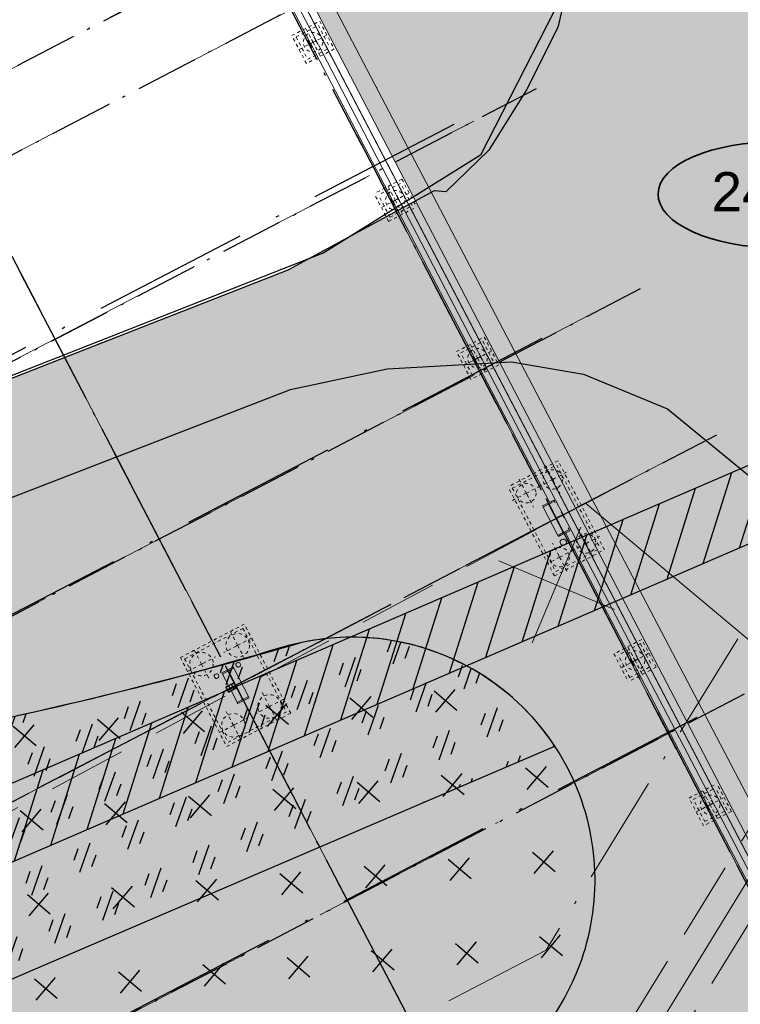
# Model space of a CAD drawing. Header units: metres. Extents: x -535942 to -530626, y -1087729 to -1086275.
# Tile 205 of 247: x -534141 to -534118, y -1086831 to -1086799. Entities that reach past the tile are written whole.
import ezdxf

# ---------------------------------------------------------------- set-up
doc = ezdxf.new("R2010")
doc.units = ezdxf.units.M
for name, pattern in [('( Dashed )', [0.75, 0.5, -0.25]), ('A_CARA_07', [7, 5, -2]), ('A_CARA_15', [7.6, 5, -1.3, 0, -1.3]), ('B_CARA_03', [3, 2, -1]), ('Carkovana', [6.4, 4.4, -2]), ('DASHDOT2', [12.7, 6.35, -3.175, 0, -3.175]), ('Čerchovaná 20mm', [3000, 2000, -500, 0, -500])]:
    doc.linetypes.add(name, pattern=pattern)
for name, color, linetype, lineweight in [('!KANAL TRASA 1', 10, 'KANVPOVO', 80), ('!OCHRANNÉ PÁSMO 2', 211, 'Carkovana', 35), ('AG budovy tence', 240, 'Continuous', 18), ('AG budovy tluste', 240, 'Continuous', 50), ('AG kanal destova', 24, 'G_POTR_626_PN', 35), ('AG_kanal prumyslova', 24, 'G_POTR_628_PN', 35), ('AG_kanal splaskova', 24, 'G_POTR_627_PN', 35), ('CA_NEVHRA', 3, 'A_CARA_07', 9), ('CA_OSY', 5, 'A_CARA_15', 18), ('CA_POHHRA25', 7, 'Continuous', 25), ('CA_REZY', 1, 'Continuous', 50), ('CA_ZAKLADY25', 7, 'Continuous', 18), ('Dešťová kanalizace_nova', 1, '_KANALIZACE_KAMENINA_PL', 40), ('RP_kom_popis', 240, 'Continuous', 35), ('RP_kom_srafy_asfalt', 41, 'Continuous', 18), ('RP_komunikace', 240, 'Continuous', 35)]:
    doc.layers.add(name, color=color, linetype=linetype, lineweight=lineweight)
for name, color, linetype in [('18', 7, 'Continuous'), ('_blok katastr', 7, 'Continuous'), ('_blok zaměření - nové', 7, 'Continuous'), ('_základy', 7, 'Continuous'), ('AG_dekontaminace', 205, 'Continuous'), ('AG_kontaminace', 252, 'Continuous'), ('AG_srafy SS komunikace', 253, 'Continuous'), ('IK59_rušení_křížek', 10, 'DASHDOT2')]:
    doc.layers.add(name, color=color, linetype=linetype)
doc.layers.add('AG_Demolice', color=7, linetype='Continuous', lineweight=25, true_color=0xff8000)
doc.layers.add('AG_dotčená parcela', color=7, linetype='Continuous', lineweight=30, true_color=0x007f00)
doc.layers.add('AG_revizni oblacek', color=111, linetype='Continuous', plot=False)
doc.layers.add('BT_hranice_parcel', color=7, linetype='Continuous', true_color=0x007f00)
doc.layers.add('BT_text_parcel', color=7, linetype='Continuous', true_color=0x007f00)
doc.styles.add('BT_text_mapy_m', font='arial.ttf', dxfattribs={"height": 5})
doc.linetypes.add('_KANALIZACE_KAMENINA_PL', pattern='A,0.04,[128,cadkon.shx,S=0.2,R=0,X=0,Y=0.2],-0.2,3.7', length=3.94)
doc.linetypes.add('G_POTR_626_PN', pattern='A,0.5,-1,2,-6.5,[8,hpfmlin.shx,S=1,R=0,X=0,Y=0],-6.5,2,-1,0.5', length=20)
doc.linetypes.add('G_POTR_627_PN', pattern='A,0.5,-1,2,-6.5,[9,hpfmlin.shx,S=1,R=0,X=0,Y=0],-6.5,2,-1,0.5', length=20)
doc.linetypes.add('G_POTR_628_PN', pattern='A,0.5,-1,2,-6.5,[10,hpfmlin.shx,S=1,R=0,X=0,Y=0],-6.5,2,-1,0.5', length=20)
doc.linetypes.add('KANVPOVO', pattern='A,7,-6.5,[10,gplt.shx,S=1,R=0,X=0,Y=0],-6.5', length=20)

# ---------------------------------------------------------------- blocks, each defined once
blk = doc.blocks.new('_KATASTR')
at = {"layer": 'AG_dotčená parcela', "color": 3, "lineweight": 35, "true_color": 0x00ff00}
blk.add_ellipse((-534116.933, -1086804.881), major_axis=(3.845, -0.04), ratio=0.441498, dxfattribs=at)
at = {"layer": 'BT_hranice_parcel', "lineweight": -3}
for points in [[(-534124.29, -1086793.41), (-534124.09, -1086799.01), (-534126.44, -1086803.61), (-534131.44, -1086806.72), (-534166.27, -1086820.42), (-534181.33, -1086826.86), (-534198.96, -1086836), (-534207.29, -1086819.86), (-534135.23, -1086773.61), (-534124.29, -1086793.41)], [(-534194.93, -1086866.9), (-534210.71, -1086873.4), (-534216.58, -1086863.74), (-534217.49, -1086854.29), (-534216.2, -1086849.03), (-534212.54, -1086847.21), (-534177.25, -1086829.05), (-534165.77, -1086824.13), (-534157.33, -1086820.69), (-534132.5, -1086811.08), (-534129.41, -1086810.42), (-534125.45, -1086810.2), (-534123.15, -1086810.59), (-534120.48, -1086811.7), (-534117.75, -1086813.93), (-534116.29, -1086816.19), (-534115.49, -1086818.3), (-534115.16, -1086821.27), (-534117.63, -1086831.26), (-534122.85, -1086842.51)]]:
    blk.add_lwpolyline(points, dxfattribs=at)
at = {"layer": 'BT_text_parcel', "lineweight": -3, "style": 'BT_text_mapy_m'}
blk.add_text('2412', height=1.25, dxfattribs=at).set_placement((-534119.072, -1086805.397))
blk = doc.blocks.new('Zaměření - zekan')
at = {"layer": 'AG_srafy SS komunikace', "transparency": 33554516}
h = blk.add_hatch(color=256, dxfattribs=at)
h.dxf.hatch_style = 1
h.paths.add_polyline_path([(-534240.26, -1086848.01), (-534242.39, -1086848.54), (-534243.974, -1086849.136), (-534248.67, -1086851.22), (-534254.11, -1086853.75), (-534260.09, -1086856.64), (-534264.42, -1086858.86), (-534270.39, -1086862.11), (-534275.64, -1086864.95), (-534281.45, -1086868.07), (-534281.659, -1086868.183), (-534285.72, -1086869.95), (-534292.582, -1086873.477), (-534300.99, -1086878.21), (-534304.7, -1086880.03), (-534311.17, -1086883.6), (-534311.21, -1086883.69), (-534319, -1086887.9), (-534326.28, -1086891.8), (-534333.68, -1086895.85), (-534341.033, -1086899.872), (-534342.39, -1086900.59), (-534348.52, -1086904), (-534357.39, -1086909.18), (-534363.51, -1086912.76), (-534368.15, -1086915.35), (-534368.58, -1086915.38), (-534371.67, -1086917.17), (-534371.6, -1086917.36), (-534374.61, -1086918.91), (-534375.85, -1086919.55), (-534383.298, -1086923.67), (-534387.62, -1086926.167), (-534390.99, -1086928.47), (-534395.26, -1086932.19), (-534398.39, -1086935.37), (-534401.04, -1086938.71), (-534403.34, -1086942.64), (-534405.25, -1086947.26), (-534406.47, -1086948.88), (-534407.31, -1086949.26), (-534408.77, -1086950.15), (-534411.9, -1086951.42), (-534412.44, -1086951.7), (-534411.572, -1086955.25), (-534406.31, -1086953.97), (-534406.43, -1086955.99), (-534406.92, -1086958.84), (-534407.82, -1086961.82), (-534408.73, -1086963.55), (-534410.13, -1086965.71), (-534411.33, -1086966.62), (-534411.44, -1086966.66), (-534412.09, -1086967.39), (-534412.79, -1086968.05), (-534413.62, -1086968.71), (-534414.49, -1086969.26), (-534416.26, -1086969.93), (-534415.54, -1086973.73), (-534414.56, -1086973.85), (-534413.62, -1086974.05), (-534405.67, -1086972.87), (-534403.64, -1086972.67), (-534402.63, -1086972.81), (-534401.62, -1086973.13), (-534400.5, -1086973.63), (-534397.57, -1086975.25), (-534395.92, -1086976.46), (-534395, -1086977.42), (-534392.36, -1086981.04), (-534391.77, -1086982.25), (-534391.1, -1086982), (-534390.78, -1086982.85), (-534391.39, -1086983.1), (-534390.58, -1086985.29), (-534390.25, -1086986.4), (-534390.1, -1086987.69), (-534390.06, -1086988.65), (-534390.2, -1086989.8), (-534390.5, -1086990.92), (-534391.16, -1086992.45), (-534391.4, -1086992.91), (-534381.94, -1086987.31), (-534382.24, -1086986.32), (-534382.32, -1086985.31), (-534382.16, -1086984.27), (-534381.82, -1086983.34), (-534381.32, -1086982.44), (-534380.71, -1086981.63), (-534379.98, -1086980.93), (-534379.21, -1086980.3), (-534378.39, -1086979.72), (-534377.467, -1086979.211), (-534373.711, -1086977.112), (-534372.583, -1086976.508), (-534371.89, -1086976.12), (-534371.16, -1086975.66), (-534367.03, -1086973.76), (-534365.62, -1086973.12), (-534362.45, -1086971.42), (-534362.565, -1086971.198), (-534357.153, -1086968.396), (-534349.974, -1086964.676), (-534344.031, -1086961.597), (-534335.38, -1086957.063), (-534329.65, -1086954.06), (-534329.53, -1086954.31), (-534329, -1086954.29), (-534328.53, -1086954.37), (-534328.09, -1086954.52), (-534327.64, -1086954.75), (-534327.21, -1086955.13), (-534326.4, -1086956.7), (-534323.4, -1086955.17), (-534324.27, -1086953.55), (-534324.32, -1086953.03), (-534324.26, -1086952.54), (-534324.13, -1086952.05), (-534323.82, -1086951.55), (-534323.49, -1086951.1), (-534311.67, -1086944.94), (-534305.34, -1086941.6), (-534300.39, -1086939.07), (-534294.798, -1086936.104), (-534294.97, -1086935.8), (-534290.77, -1086933.636), (-534286.14, -1086931.26), (-534286.02, -1086931.42), (-534285.95, -1086931.48), (-534281.89, -1086929.385), (-534271.3, -1086923.94), (-534268.39, -1086922.44), (-534266.57, -1086921.49), (-534263.17, -1086919.71), (-534259.895, -1086918.003), (-534258.72, -1086917.39), (-534257.63, -1086916.91), (-534256.65, -1086916.73), (-534255.56, -1086916.71), (-534254.93, -1086916.98), (-534253.92, -1086917.86), (-534252.78, -1086919.28), (-534251.69, -1086920.86), (-534249.08, -1086925.78), (-534247.53, -1086928.67), (-534240.07, -1086924.81), (-534241.74, -1086921.65), (-534244.189, -1086916.906), (-534244.46, -1086916.38), (-534245.17, -1086914.8), (-534245.34, -1086913.82), (-534245.4, -1086912.79), (-534245.16, -1086911.8), (-534244.75, -1086910.85), (-534244.21, -1086909.95), (-534243.65, -1086909.23), (-534242.81, -1086908.49), (-534241.96, -1086907.93), (-534238.92, -1086906.61), (-534233.75, -1086904.35), (-534231.72, -1086903.63), (-534231.12, -1086903.38), (-534222.86, -1086899.98), (-534221.64, -1086899.45), (-534215.26, -1086896.83), (-534209.18, -1086894.35), (-534207.62, -1086893.82), (-534206.23, -1086893.48), (-534204.6, -1086893.25), (-534203.26, -1086893.19), (-534201.71, -1086893.25), (-534200.38, -1086893.427), (-534199.2, -1086893.7), (-534197.72, -1086894.19), (-534196.37, -1086894.9), (-534195.14, -1086895.82), (-534194.07, -1086896.96), (-534193.35, -1086897.92), (-534192.6, -1086899.44), (-534189.28, -1086891.78), (-534190.21, -1086891.25), (-534190.71, -1086890.67), (-534191, -1086890.06), (-534191.12, -1086889.29), (-534191.03, -1086888.49), (-534190.77, -1086887.8), (-534190.37, -1086887.08), (-534189.77, -1086886.62), (-534189.02, -1086886.35), (-534188.25, -1086886.41), (-534187.49, -1086886.8), (-534187, -1086887.35), (-534186.63, -1086888.11), (-534186.43, -1086889.03), (-534186.44, -1086889.87), (-534176.56, -1086889.35), (-534177.65, -1086886.35), (-534179.05, -1086882.57), (-534179.03, -1086882.09), (-534178.78, -1086881.7), (-534177.003, -1086880.974), (-534171.47, -1086878.73), (-534168.599, -1086877.516), (-534164.678, -1086875.911), (-534163.53, -1086875.46), (-534162.56, -1086875.05), (-534161.21, -1086874.87), (-534158.44, -1086876.72), (-534157.24, -1086876.86), (-534152.2, -1086873.32), (-534150.4, -1086872.02), (-534148.76, -1086870.34), (-534147.72, -1086869.64), (-534147.78, -1086868.94), (-534147.38, -1086868.62), (-534145.94, -1086867.86), (-534144.5, -1086867.1), (-534142.98, -1086868.83), (-534139.47, -1086866.78), (-534139.23, -1086867.11), (-534139.46, -1086867.68), (-534138.99, -1086868.33), (-534117.868, -1086863.128), (-534113.56, -1086852.87), (-534114.37, -1086851.52), (-534114.78, -1086850.57), (-534115.01, -1086849.57), (-534115.14, -1086848.49), (-534115.1, -1086846.51), (-534114.61, -1086844.2), (-534114.35, -1086844.04), (-534113.74, -1086841.96), (-534113.25, -1086840.97), (-534112.53, -1086839.04), (-534112.01, -1086837.76), (-534111.58, -1086837.05), (-534111.22, -1086836.67), (-534110.4, -1086836), (-534109.57, -1086835.59), (-534107.574, -1086834.453), (-534105.261, -1086833.135), (-534102.914, -1086831.772), (-534099.15, -1086829.58), (-534093.838, -1086826.49), (-534089.789, -1086824.133), (-534088.77, -1086823.54), (-534084.12, -1086821.01), (-534085.871, -1086817.863), (-534090.54, -1086820.46), (-534093.59, -1086822.14), (-534094.49, -1086822.57), (-534095.48, -1086822.88), (-534096.44, -1086822.95), (-534097.57, -1086822.86), (-534098.46, -1086822.57), (-534101.43, -1086820.53), (-534103.51, -1086818.2), (-534105.97, -1086814.25), (-534107.99, -1086810.23), (-534109.55, -1086807.26), (-534111.07, -1086804.41), (-534111.9, -1086802.88), (-534116.5, -1086794.06), (-534117.17, -1086792.06), (-534117.42, -1086790.69), (-534117.39, -1086789.25), (-534117.19, -1086787.5), (-534116.66, -1086785.76), (-534115.86, -1086784.28), (-534114.92, -1086782.83), (-534113.95, -1086781.82), (-534112.79, -1086780.91), (-534108.66, -1086778.44), (-534110.505, -1086775.354), (-534114.85, -1086777.87), (-534116.37, -1086778.45), (-534117.72, -1086778.78), (-534118.78, -1086778.9), (-534119.79, -1086778.87), (-534120.72, -1086778.71), (-534122.33, -1086778.24), (-534123.61, -1086777.53), (-534124.14, -1086776.51), (-534124.5, -1086775.53), (-534124.78, -1086773.93), (-534124.92, -1086772.42), (-534124.95, -1086770.88), (-534124.84, -1086769.37), (-534124.65, -1086767.87), (-534124.34, -1086766.41), (-534123.95, -1086764.94), (-534123.48, -1086763.55), (-534122.531, -1086761.319), (-534122.48, -1086761.2), (-534121.67, -1086759.91), (-534120.71, -1086758.7), (-534119.94, -1086758), (-534115.095, -1086754.803), (-534112.489, -1086753.118), (-534108.92, -1086750.81), (-534112.62, -1086746.13), (-534115.807, -1086748.182), (-534119.268, -1086750.409), (-534123.55, -1086753.29), (-534125.75, -1086754.94), (-534127.24, -1086756.26), (-534128.21, -1086757.38), (-534129.07, -1086758.68), (-534129.99, -1086760.43), (-534130.79, -1086762.3), (-534131.77, -1086765.256), (-534132.17, -1086766.67), (-534132.754, -1086769.154), (-534133.08, -1086770.92), (-534132.94, -1086773.13), (-534131.84, -1086777.78), (-534132.14, -1086777.97), (-534130.89, -1086781.58), (-534129.44, -1086783.59), (-534126.631, -1086788.645), (-534124.24, -1086793.34), (-534123.65, -1086795.82), (-534123.48, -1086797.42), (-534123.973, -1086799.534), (-534124.97, -1086801.52), (-534126.17, -1086803.45), (-534127.54, -1086804.78), (-534127.92, -1086804.75), (-534132.58, -1086807.28), (-534139.56, -1086810.01), (-534146.11, -1086812.58), (-534152.72, -1086815.14), (-534159.36, -1086817.74), (-534166.12, -1086820.4), (-534174.33, -1086823.85), (-534182.75, -1086826.87), (-534190.84, -1086831.94), (-534200.46, -1086836.84), (-534206.25, -1086839.79), (-534206.69, -1086840.05), (-534208.746, -1086841.112), (-534210.685, -1086842.126), (-534215.801, -1086844.801), (-534222.31, -1086848.04), (-534225.67, -1086849.34), (-534227.09, -1086849.34), (-534228.34, -1086849.44), (-534229.373, -1086849.268), (-534230.35, -1086849.04), (-534234.18, -1086847.95), (-534236.16, -1086847.74), (-534238.29, -1086847.76)])
h.paths.add_polyline_path([(-534391.83, -1086964.99), (-534388.99, -1086967.75), (-534389.32, -1086968.65), (-534389.03, -1086969.71), (-534388.91, -1086968.78), (-534388.57, -1086967.76), (-534388.06, -1086966.84), (-534386.87, -1086965.26), (-534384.26, -1086962.14), (-534380.15, -1086957.28), (-534377.72, -1086954.43), (-534375.258, -1086953.139), (-534377.42, -1086949), (-534378.23, -1086949.37), (-534378.17, -1086949.49), (-534379.06, -1086949.91), (-534380.6, -1086951.93), (-534380.7, -1086951.86), (-534381.58, -1086953.7), (-534381.483, -1086953.784), (-534383.82, -1086956.48), (-534386.678, -1086959.782), (-534387.92, -1086961.27), (-534389.99, -1086963.67), (-534390.75, -1086964.34), (-534391.55, -1086964.89)], flags=16)
at = {"layer": '18', "color": 252, "lineweight": 15}
for p in [(-534129.75, -1086801.45), (-534126.17, -1086803.45)]:
    blk.add_point(p, dxfattribs=at)
at = {"layer": 'AG_revizni oblacek'}
blk.add_lwpolyline([(-534123.48, -1086797.42), (-534123.973, -1086799.534), (-534124.97, -1086801.52), (-534126.17, -1086803.45), (-534127.54, -1086804.78), (-534127.92, -1086804.75), (-534132.58, -1086807.28), (-534139.56, -1086810.01), (-534146.11, -1086812.58), (-534152.72, -1086815.14), (-534159.36, -1086817.74), (-534166.12, -1086820.4), (-534174.33, -1086823.85), (-534182.75, -1086826.87), (-534190.84, -1086831.94)], dxfattribs=at)
blk = doc.blocks.new('půdorys nový')
at = {"color": 251, "lineweight": 15}
for p, q in [((313.329, 58.131), (313.317, 58.131)), ((313.317, 58.131), (313.317, 57.891)), ((313.329, 58.036), (313.329, 58.131)), ((313.547, 58.131), (313.535, 58.131)), ((313.535, 58.131), (313.535, 58.036)), ((313.547, 57.891), (313.547, 58.131)), ((313.317, 57.891), (313.329, 57.891)), ((313.329, 57.891), (313.329, 57.987)), ((313.514, 58.015), (313.35, 58.015)), ((313.35, 58.008), (313.514, 58.008)), ((313.535, 57.987), (313.535, 57.891)), ((313.535, 57.891), (313.547, 57.891)), ((313.329, 52.451), (313.317, 52.451)), ((313.317, 52.451), (313.317, 52.211)), ((313.329, 52.356), (313.329, 52.451)), ((313.547, 52.451), (313.535, 52.451)), ((313.535, 52.451), (313.535, 52.356)), ((313.547, 52.211), (313.547, 52.451)), ((313.317, 52.211), (313.329, 52.211)), ((313.329, 52.211), (313.329, 52.307)), ((313.514, 52.335), (313.35, 52.335)), ((313.35, 52.328), (313.514, 52.328)), ((313.535, 52.307), (313.535, 52.211)), ((313.535, 52.211), (313.547, 52.211)), ((313.329, 46.771), (313.317, 46.771)), ((313.317, 46.771), (313.317, 46.531)), ((313.317, 46.531), (313.329, 46.531)), ((313.329, 46.676), (313.329, 46.771)), ((313.329, 46.531), (313.329, 46.627)), ((313.514, 46.655), (313.35, 46.655)), ((313.35, 46.648), (313.514, 46.648)), ((313.547, 46.771), (313.535, 46.771)), ((313.535, 46.771), (313.535, 46.676)), ((313.535, 46.627), (313.535, 46.531)), ((313.535, 46.531), (313.547, 46.531)), ((313.547, 46.531), (313.547, 46.771)), ((301.967, 41.516), (301.567, 41.516)), ((301.567, 41.516), (301.567, 41.476)), ((301.567, 41.476), (301.757, 41.476)), ((301.567, 41.475), (301.737, 41.475)), ((301.567, 41.066), (301.567, 41.475)), ((301.737, 41.475), (301.757, 41.455)), ((301.757, 41.476), (301.757, 40.456)), ((301.777, 40.456), (301.777, 41.476)), ((301.777, 41.476), (301.967, 41.476)), ((301.777, 41.455), (301.797, 41.475)), ((301.797, 41.475), (301.967, 41.475)), ((301.967, 41.476), (301.967, 41.516)), ((301.967, 41.475), (301.967, 40.457)), ((313.497, 41.516), (313.097, 41.516)), ((313.097, 41.516), (313.097, 41.476)), ((313.097, 41.476), (313.287, 41.476)), ((313.097, 41.475), (313.267, 41.475)), ((313.097, 40.457), (313.097, 41.475)), ((313.267, 41.475), (313.287, 41.455)), ((313.287, 41.476), (313.287, 40.456)), ((313.307, 40.456), (313.307, 41.476)), ((313.307, 41.476), (313.497, 41.476)), ((313.307, 41.455), (313.327, 41.475)), ((313.327, 41.475), (313.497, 41.475)), ((313.497, 41.476), (313.497, 41.516)), ((313.497, 41.475), (313.497, 41.416)), ((301.463, 41.041), (301.463, 40.891)), ((301.473, 40.891), (301.473, 41.041)), ((301.473, 41.041), (301.571, 41.041)), ((301.473, 40.891), (301.571, 40.891)), ((301.641, 41.066), (301.488, 41.066)), ((301.488, 41.056), (301.641, 41.056)), ((301.641, 40.876), (301.488, 40.876)), ((301.488, 40.866), (301.641, 40.866)), ((301.567, 40.457), (301.567, 40.866)), ((301.571, 40.891), (301.571, 41.041)), ((301.732, 41.066), (301.641, 41.066)), ((301.641, 41.066), (301.732, 41.066)), ((301.641, 40.866), (301.732, 40.866)), ((301.732, 40.866), (301.641, 40.866)), ((301.657, 41.041), (301.657, 40.891)), ((301.667, 40.891), (301.667, 41.041)), ((301.667, 41.041), (301.757, 41.041)), ((301.667, 40.891), (301.757, 40.891)), ((313.527, 40.976), (313.307, 40.976)), ((313.307, 40.976), (313.307, 40.956)), ((313.307, 40.956), (313.527, 40.956)), ((313.547, 41.066), (313.527, 41.066)), ((313.527, 41.066), (313.527, 40.866)), ((313.527, 40.956), (313.527, 40.976)), ((313.527, 40.866), (313.547, 40.866)), ((313.547, 40.866), (313.547, 41.066)), ((313.497, 40.516), (313.497, 40.457)), ((301.737, 40.457), (301.567, 40.457)), ((301.757, 40.456), (301.567, 40.456)), ((301.567, 40.456), (301.567, 40.416)), ((301.567, 40.416), (301.967, 40.416)), ((301.757, 40.477), (301.737, 40.457)), ((301.797, 40.457), (301.777, 40.477)), ((301.967, 40.456), (301.777, 40.456)), ((301.967, 40.457), (301.797, 40.457)), ((301.967, 40.416), (301.967, 40.456)), ((313.267, 40.457), (313.097, 40.457)), ((313.287, 40.456), (313.097, 40.456)), ((313.097, 40.456), (313.097, 40.416)), ((313.097, 40.416), (313.497, 40.416)), ((313.287, 40.477), (313.267, 40.457)), ((313.327, 40.457), (313.307, 40.477)), ((313.497, 40.456), (313.307, 40.456)), ((313.497, 40.457), (313.327, 40.457)), ((313.497, 40.416), (313.497, 40.456)), ((313.329, 35.901), (313.317, 35.901)), ((313.317, 35.901), (313.317, 35.661)), ((313.329, 35.806), (313.329, 35.901)), ((313.547, 35.901), (313.535, 35.901)), ((313.535, 35.901), (313.535, 35.806)), ((313.547, 35.661), (313.547, 35.901)), ((313.317, 35.661), (313.329, 35.661)), ((313.329, 35.661), (313.329, 35.757)), ((313.514, 35.785), (313.35, 35.785)), ((313.35, 35.778), (313.514, 35.778)), ((313.535, 35.757), (313.535, 35.661)), ((313.535, 35.661), (313.547, 35.661)), ((313.329, 30.716), (313.317, 30.716)), ((313.317, 30.716), (313.317, 30.476)), ((313.317, 30.476), (313.329, 30.476)), ((313.329, 30.621), (313.329, 30.716)), ((313.329, 30.476), (313.329, 30.572)), ((313.514, 30.6), (313.35, 30.6)), ((313.35, 30.593), (313.514, 30.593)), ((313.547, 30.716), (313.535, 30.716)), ((313.535, 30.716), (313.535, 30.621)), ((313.535, 30.572), (313.535, 30.476)), ((313.535, 30.476), (313.547, 30.476)), ((313.547, 30.476), (313.547, 30.716))]:
    blk.add_line(p, q, dxfattribs=at)
at = {"color": 251, "lineweight": 15, "flags": 128}
for points in [[(301.488, 41.066), (301.483, 41.066), (301.477, 41.064), (301.472, 41.061), (301.468, 41.057), (301.465, 41.052), (301.463, 41.047), (301.463, 41.041)], [(301.463, 40.891), (301.463, 40.886), (301.465, 40.881), (301.468, 40.876), (301.472, 40.872), (301.477, 40.869), (301.483, 40.867), (301.488, 40.866)], [(301.473, 41.041), (301.473, 41.045), (301.475, 41.048), (301.476, 41.051), (301.479, 41.053), (301.482, 41.055), (301.485, 41.056), (301.488, 41.056)], [(301.488, 40.876), (301.485, 40.877), (301.482, 40.878), (301.479, 40.88), (301.476, 40.882), (301.475, 40.885), (301.473, 40.888), (301.473, 40.891)], [(301.667, 41.041), (301.666, 41.047), (301.664, 41.052), (301.661, 41.057), (301.657, 41.061), (301.652, 41.064), (301.647, 41.066), (301.641, 41.066)], [(301.641, 41.056), (301.645, 41.056), (301.648, 41.055), (301.651, 41.053), (301.653, 41.051), (301.655, 41.048), (301.656, 41.045), (301.657, 41.041)], [(301.657, 40.891), (301.656, 40.888), (301.655, 40.885), (301.653, 40.882), (301.651, 40.88), (301.648, 40.878), (301.645, 40.877), (301.641, 40.876)], [(301.641, 40.866), (301.647, 40.867), (301.652, 40.869), (301.657, 40.872), (301.661, 40.876), (301.664, 40.881), (301.666, 40.886), (301.667, 40.891)]]:
    blk.add_lwpolyline(points, dxfattribs=at)
at = {"color": 251, "lineweight": 15}
for centre, start, end in [((313.35, 58.036), 180, 270), ((313.35, 57.987), 90, 180), ((313.514, 58.036), 270, 0), ((313.514, 57.987), 0, 90), ((313.35, 52.356), 180, 270), ((313.35, 52.307), 90, 180), ((313.514, 52.356), 270, 0), ((313.514, 52.307), 0, 90), ((313.35, 46.676), 180, 270), ((313.35, 46.627), 90, 180), ((313.514, 46.676), 270, 0), ((313.514, 46.627), 0, 90), ((313.35, 35.806), 180, 270), ((313.514, 35.806), 270, 0), ((313.35, 35.757), 90, 180), ((313.514, 35.757), 0, 90), ((313.35, 30.621), 180, 270), ((313.35, 30.572), 90, 180), ((313.514, 30.621), 270, 0), ((313.514, 30.572), 0, 90)]:
    blk.add_arc(centre, 0.021, start, end, dxfattribs=at)
for centre, major_axis, start_param, end_param in [((301.585, 41.041), (0, 0.015), 0, 1.570796), ((301.585, 40.891), (0, 0.015), 1.570796, 3.141593), ((301.732, 41.041), (0, 0.025), 4.712389, 6.283185), ((301.732, 40.891), (0, 0.025), 3.141593, 4.712389)]:
    blk.add_ellipse(centre, major_axis=major_axis, ratio=0.980217, start_param=start_param, end_param=end_param, dxfattribs=at)
at = {"layer": 'CA_OSY', "color": 251, "lineweight": 15}
for p, q in [((301.767, 11.234), (301.767, 87.661)), ((313.297, 11.234), (313.297, 87.661)), ((23.167, 61.706), (318.349, 61.706)), ((23.167, 59.266), (318.349, 59.266)), ((23.167, 53.418), (316.818, 53.418)), ((23.167, 46.226), (318.349, 46.226)), ((23.167, 40.966), (318.349, 40.966)), ((23.578, 33.226), (318.349, 33.226))]:
    blk.add_line(p, q, dxfattribs=at)
at = {"layer": 'CA_POHHRA25', "color": 251, "lineweight": 15}
for p, q in [((313.347, 58.018), (313.347, 63.686)), ((313.347, 52.338), (313.347, 58.006)), ((313.347, 46.658), (313.347, 52.326)), ((313.347, 41.516), (313.347, 46.646)), ((313.347, 35.787), (313.347, 40.416)), ((313.347, 30.602), (313.347, 35.775)), ((313.347, 25.417), (313.347, 30.59))]:
    blk.add_line(p, q, dxfattribs=at)
for centre, start, end in [((301.367, 41.506), 90, 180), ((301.367, 41.506), 180, 0), ((301.367, 41.506), 0, 90), ((302.147, 41.506), 90, 180), ((302.147, 41.506), 180, 0), ((302.147, 41.506), 0, 90)]:
    blk.add_arc(centre, 0.075, start, end, dxfattribs=at)
at = {"layer": 'CA_REZY', "color": 251, "lineweight": 15}
for p, q in [((313.747, 25.291), (313.747, 64.306)), ((313.547, 63.542), (313.547, 58.162)), ((313.547, 57.862), (313.547, 52.482)), ((313.547, 52.182), (313.547, 46.802)), ((313.547, 46.502), (313.541, 35.901)), ((313.547, 35.661), (313.547, 30.746)), ((313.547, 30.446), (313.547, 25.576))]:
    blk.add_line(p, q, dxfattribs=at)
for centre, start, end in [((313.147, 40.186), 90, 180), ((313.147, 40.186), 0, 90), ((313.147, 40.185), 179.0497, 0.9503)]:
    blk.add_arc(centre, 0.1, start, end, dxfattribs=at)
blk = doc.blocks.new('A$Ce8130e3a')
at = {"layer": 'AG_kontaminace'}
h = blk.add_hatch(dxfattribs=at)
h.set_pattern_fill('CROSS', color=256, scale=0.3)
h.set_pattern_definition([(27.51345, (906495.9457, 803035.9619), (0.8095213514, 2.5695768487), [0.9525, -2.8575]), (117.51345, (906496.588, 803035.7595), (-2.5695768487, 0.8095213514), [0.9525, -2.8575])])
edge = h.paths.add_edge_path()
edge.add_arc((59.656, 144.68), 119.7, 246.41713, 247.65074, ccw=False)
edge.add_arc((8.758, 28.666), 6.991, 64.5129, 131.5959)
edge.add_arc((8.759, 28.672), 6.987, 131.631, 178.0975)
edge.add_arc((8.75, 28.673), 6.978, 178.1036, 219.8501)
edge.add_arc((35.305, 55.368), 44.607, 224.3219, 228.306)
edge.add_arc((-30.427, -15.681), 52.2, 33.4818, 46.3033, ccw=False)
edge.add_arc((-30.41, -15.671), 52.18, 21.102, 33.483, ccw=False)
edge.add_arc((-29.881, -15.489), 51.621, 18.8377, 21.1247, ccw=False)
edge.add_arc((25.957, 3.155), 7.256, 195.8026, 231.7812)
edge.add_arc((25.849, 3.059), 7.114, 231.9911, 280.9763)
edge.add_arc((25.845, 3.068), 7.124, 280.9943, 330.1124)
edge.add_arc((51.366, -12.206), 22.621, 129.0163, 148.7819, ccw=False)
edge.add_arc((51.439, -12.279), 22.724, 110.4445, 129.0411, ccw=False)
edge.add_arc((52.25, -14.984), 25.543, 97.9057, 110.0314, ccw=False)
edge.add_arc((46.999, 17.862), 7.744, 282.9702, 317.181)
edge.add_arc((46.997, 17.864), 7.747, 317.1765, 362.4776)
edge.add_arc((46.999, 17.865), 7.745, 2.4762, 73.7756)
edge.add_arc((46.813, 17.113), 8.518, 73.9848, 84.6638)
edge.add_arc((59.19, 142.013), 116.993, 258.94795, 264.31736, ccw=False)
edge.add_arc((59.829, 145.407), 120.446, 254.17364, 258.95877, ccw=False)
edge.add_arc((59.656, 144.68), 119.7, 249.48925, 254.15871, ccw=False)
edge.add_arc((59.656, 144.68), 119.7, 247.65074, 249.48925, ccw=False)
blk.add_lwpolyline([(14.14, 33.971, -0.005383), (11.767, 34.977, 0.301361), (4.117, 33.894, 0.205573), (1.776, 28.904, 0.184195), (3.393, 24.201, 0.017386), (5.635, 22.06, -0.056003), (13.111, 13.116, -0.054075), (18.271, 3.115, -0.009979), (18.975, 1.179, 0.158289), (21.468, -2.546, 0.217053), (27.203, -3.924, 0.217661), (32.021, -0.481, -0.086458), (37.125, 5.37, -0.081322), (43.501, 9.013, -0.052958), (48.737, 10.316, 0.150392), (52.679, 12.598, 0.200278), (54.737, 18.199, 0.321543), (49.163, 25.301, 0.04663), (47.605, 25.595, -0.023433), (36.762, 27.19, -0.020882), (26.981, 29.526, -0.020377), (17.715, 32.568, -0.008022)], format="xyb", close=True, dxfattribs=at)
at = {"layer": 'AG_revizni oblacek', "linetype": 'A_CARA_15'}
for p, q in [((48.407, -2.265), (44.564, 39.77)), ((59.893, -1.215), (56.146, 39.77)), ((-7.169, 32.872), (60.054, 39.018)), ((-7.169, 25.492), (60.054, 31.638)), ((-7.169, 20.17), (60.054, 26.316)), ((-7.169, 12.438), (60.054, 18.583))]:
    blk.add_line(p, q, dxfattribs=at)
blk = doc.blocks.new('přeložka náhon')
at = {"layer": '!KANAL TRASA 1', "color": 251, "linetype": 'A_CARA_07', "lineweight": 13, "ltscale": 0.5}
for points in [[(-534121.785, -1086831.44), (-534109.466, -1086811.445)], [(-534120.897, -1086833), (-534108.133, -1086812.293)]]:
    blk.add_lwpolyline(points, dxfattribs=at)
at = {"layer": '!OCHRANNÉ PÁSMO 2', "color": 251, "linetype": 'A_CARA_15', "lineweight": 13, "ltscale": 0.7}
blk.add_lwpolyline([(-534102.249, -1086811.539), (-534106.546, -1086804.142), (-534110.451, -1086806.924), (-534111.491, -1086808.107), (-534111.968, -1086808.828), (-534112.561, -1086809.794), (-534124.347, -1086828.963), (-534167.636, -1086851.536), (-534210.202, -1086873.763)], dxfattribs=at)
at = {"layer": 'AG kanal destova', "color": 251, "lineweight": 13, "ltscale": 0.7}
blk.add_lwpolyline([(-534123.094, -1086814.703), (-534114.797, -1086821.643)], dxfattribs=at)
at = {"layer": 'AG_kanal prumyslova', "color": 251, "lineweight": 13, "ltscale": 0.7}
blk.add_lwpolyline([(-534121.302, -1086832.263), (-534108.292, -1086811.022), (-534108.083, -1086810.713), (-534107.835, -1086810.431), (-534107.636, -1086810.325), (-534107.302, -1086810.185)], dxfattribs=at)
at = {"layer": 'AG_kanal splaskova', "color": 251, "lineweight": 13, "ltscale": 0.7}
blk.add_lwpolyline([(-534137.456, -1086786.746), (-534114.566, -1086830.46)], dxfattribs=at)
at = {"layer": 'Dešťová kanalizace_nova', "color": 251, "linetype": '( Dashed )', "lineweight": 13, "ltscale": 5}
blk.add_lwpolyline([(-534199.579, -1086855.715), (-534123.094, -1086814.703)], dxfattribs=at)
at = {"layer": 'IK59_rušení_křížek', "color": 251, "lineweight": 13}
for points in [[(-534123.24, -1086815.473), (-534124.789, -1086819.161)], [(-534125.859, -1086816.543), (-534122.171, -1086818.092)]]:
    blk.add_lwpolyline(points, dxfattribs=at)
blk = doc.blocks.new('A$Cf8a33a96')
at = {"layer": 'AG_revizni oblacek', "linetype": 'Čerchovaná 20mm'}
for p, q in [((272960, -9246), (272960, 67435)), ((284490, -9246), (284490, 67435)), ((-6174, 41480), (290263, 41480)), ((-6174, 39040), (290263, 39040)), ((-6174, 33190), (290263, 33190)), ((-6174, 26000), (290263, 26000)), ((-6174, 20740), (290263, 20740)), ((-6174, 13000), (290263, 13000))]:
    blk.add_line(p, q, dxfattribs=at)
at = {"layer": 'CA_NEVHRA', "color": 252, "lineweight": 13}
for p, q in [((284625, 37960), (284625, 38285)), ((284450, 37785), (284125, 37785)), ((284625, 37785), (284450, 37785)), ((284625, 37785), (284625, 37960)), ((284625, 37785), (284625, 37610)), ((284625, 37785), (284800, 37785)), ((284800, 37785), (285125, 37785)), ((284625, 37610), (284625, 37285)), ((284625, 32280), (284625, 32605)), ((284450, 32105), (284125, 32105)), ((284625, 32105), (284450, 32105)), ((284625, 32105), (284625, 32280)), ((284625, 32105), (284625, 31930)), ((284625, 32105), (284800, 32105)), ((284800, 32105), (285125, 32105)), ((284625, 31930), (284625, 31605)), ((284625, 26600), (284625, 26925)), ((284450, 26425), (284125, 26425)), ((284625, 26425), (284450, 26425)), ((284625, 26425), (284625, 26600)), ((284625, 26425), (284625, 26250)), ((284625, 26425), (284800, 26425)), ((284800, 26425), (285125, 26425)), ((284625, 26250), (284625, 25925)), ((272310, 21840), (272310, 22340)), ((273610, 21840), (273610, 22340)), ((284015, 21890), (284015, 22390)), ((284965, 21890), (284965, 22390)), ((272310, 21840), (271810, 21840)), ((272310, 21840), (272310, 21340)), ((272310, 21840), (272360, 21840)), ((272360, 21840), (272810, 21840)), ((273560, 21840), (273110, 21840)), ((273610, 21840), (273560, 21840)), ((273610, 21840), (273610, 21340)), ((273610, 21840), (274110, 21840)), ((284015, 21890), (283515, 21890)), ((284015, 21890), (284015, 21840)), ((284015, 21890), (284515, 21890)), ((284015, 21840), (284015, 21390)), ((284965, 21890), (284465, 21890)), ((284965, 21890), (284965, 21840)), ((284965, 21890), (285465, 21890)), ((284965, 21840), (284965, 21390)), ((272310, 19640), (272310, 20140)), ((273610, 19640), (273610, 20140)), ((284015, 19640), (284015, 20090)), ((284965, 19640), (284965, 20090)), ((272310, 19640), (271810, 19640)), ((272310, 19640), (272360, 19640)), ((272310, 19640), (272310, 19140)), ((272360, 19640), (272810, 19640)), ((273560, 19640), (273110, 19640)), ((273610, 19640), (273560, 19640)), ((273610, 19640), (273610, 19140)), ((273610, 19640), (274110, 19640)), ((284015, 19590), (283515, 19590)), ((284015, 19590), (284015, 19640)), ((284015, 19590), (284515, 19590)), ((284015, 19590), (284015, 19090)), ((284965, 19590), (284465, 19590)), ((284965, 19590), (284965, 19640)), ((284965, 19590), (284965, 19090)), ((284965, 19590), (285465, 19590)), ((284625, 15730), (284625, 16055)), ((284625, 15555), (284625, 15730)), ((284450, 15555), (284125, 15555)), ((284625, 15555), (284450, 15555)), ((284625, 15555), (284625, 15380)), ((284625, 15555), (284800, 15555)), ((284800, 15555), (285125, 15555)), ((284625, 15380), (284625, 15055)), ((284625, 10545), (284625, 10870)), ((284450, 10370), (284125, 10370)), ((284625, 10370), (284450, 10370)), ((284625, 10370), (284625, 10545)), ((284625, 10370), (284625, 10195)), ((284625, 10370), (284800, 10370)), ((284800, 10370), (285125, 10370)), ((284625, 10195), (284625, 9870))]:
    blk.add_line(p, q, dxfattribs=at)
for centre, radius in [((284625, 37785), 310), ((284625, 32105), 310), ((284625, 26425), 310), ((272310, 21840), 375), ((273610, 21840), 375), ((284015, 21890), 310), ((284965, 21890), 310), ((272310, 19640), 375), ((273610, 19640), 375), ((284015, 19590), 310), ((284965, 19590), 310), ((284625, 15555), 310), ((284625, 10370), 310)]:
    blk.add_circle(centre, radius, dxfattribs=at)
at = {"layer": 'CA_ZAKLADY25', "color": 252, "linetype": 'B_CARA_03', "lineweight": 13}
for p, q in [((284125, 38285), (285125, 38285)), ((284125, 37285), (284125, 38285)), ((284225, 38185), (284225, 37385)), ((284225, 38185), (285025, 38185)), ((285025, 38185), (285025, 37385)), ((285125, 38285), (285125, 37285)), ((284225, 37385), (285025, 37385)), ((285125, 37285), (284125, 37285)), ((284125, 31605), (284125, 32605)), ((285125, 32605), (284125, 32605)), ((285025, 32505), (284225, 32505)), ((284225, 31705), (284225, 32505)), ((285025, 31705), (285025, 32505)), ((285125, 32605), (285125, 31605)), ((284125, 31605), (285125, 31605)), ((284225, 31705), (285025, 31705)), ((284125, 26925), (285125, 26925)), ((284125, 25925), (284125, 26925)), ((284225, 26825), (285025, 26825)), ((284225, 26025), (284225, 26825)), ((285025, 26825), (285025, 26025)), ((285125, 26925), (285125, 25925)), ((285125, 25925), (284125, 25925)), ((284225, 26025), (285025, 26025)), ((271810, 22340), (274110, 22340)), ((271810, 22340), (271810, 19140)), ((274110, 19140), (274110, 22340)), ((283590, 19140), (283590, 22340)), ((285390, 22340), (283590, 22340)), ((285390, 19140), (285390, 22340)), ((274010, 22240), (271910, 22240)), ((271910, 22240), (271910, 19240)), ((274010, 22240), (274010, 19240)), ((283690, 22240), (283690, 19240)), ((283690, 22240), (285290, 22240)), ((285290, 22240), (285290, 19240)), ((271910, 19240), (274010, 19240)), ((283690, 19240), (285290, 19240)), ((274110, 19140), (271810, 19140)), ((283590, 19140), (285390, 19140)), ((284125, 16055), (284125, 15055)), ((285125, 16055), (284125, 16055)), ((285125, 15055), (285125, 16055)), ((285025, 15955), (284225, 15955)), ((284225, 15155), (284225, 15955)), ((285025, 15955), (285025, 15155)), ((284225, 15155), (285025, 15155)), ((285125, 15055), (284125, 15055)), ((284125, 10870), (285125, 10870)), ((284125, 9870), (284125, 10870)), ((284225, 10770), (285025, 10770)), ((284225, 9970), (284225, 10770)), ((285025, 9970), (285025, 10770)), ((285125, 9870), (285125, 10870)), ((285125, 9870), (284125, 9870)), ((284225, 9970), (285025, 9970))]:
    blk.add_line(p, q, dxfattribs=at)
blk = doc.blocks.new('komunikace')
at = {"layer": 'RP_kom_srafy_asfalt', "lineweight": 13, "transparency": 33554577}
h = blk.add_hatch(color=256, dxfattribs=at)
h.dxf.hatch_style = 1
edge = h.paths.add_edge_path()
edge.add_line((-534366.943, -1086966.059), (-534367.944, -1086966.479))
edge.add_line((-534367.944, -1086966.479), (-534369.119, -1086966.968))
edge.add_line((-534369.119, -1086966.968), (-534368.034, -1086969.051))
edge.add_line((-534368.034, -1086969.051), (-534222.595, -1086893.297))
edge.add_line((-534222.595, -1086893.297), (-534221.121, -1086892.676))
edge.add_line((-534221.121, -1086892.676), (-534219.318, -1086891.834))
edge.add_line((-534219.318, -1086891.834), (-534218.423, -1086891.356))
edge.add_line((-534218.423, -1086891.356), (-534217.658, -1086890.815))
edge.add_line((-534217.658, -1086890.815), (-534217.386, -1086890.584))
edge.add_line((-534217.386, -1086890.584), (-534200.738, -1086881.912))
edge.add_line((-534200.738, -1086881.912), (-534199.32, -1086882.41))
edge.add_line((-534199.32, -1086882.41), (-534197.861, -1086882.4))
edge.add_line((-534197.861, -1086882.4), (-534194.484, -1086881.69))
edge.add_line((-534194.484, -1086881.69), (-534187.552, -1086878.807))
edge.add_line((-534187.552, -1086878.807), (-534187.339, -1086879.218))
edge.add_line((-534187.339, -1086879.218), (-534182.831, -1086876.87))
edge.add_line((-534182.831, -1086876.87), (-534174.104, -1086873.38))
edge.add_line((-534174.104, -1086873.38), (-534155.642, -1086865.637))
edge.add_line((-534155.642, -1086865.637), (-534149.586, -1086863.078))
edge.add_line((-534149.586, -1086863.078), (-534145.545, -1086861.401))
edge.add_line((-534145.545, -1086861.401), (-534141.812, -1086859.958))
edge.add_line((-534141.812, -1086859.958), (-534139.924, -1086859.228))
edge.add_line((-534139.924, -1086859.228), (-534131.3, -1086856.14))
edge.add_line((-534131.3, -1086856.14), (-534115.644, -1086848.919))
edge.add_line((-534115.644, -1086848.919), (-534115.116, -1086848.691))
edge.add_line((-534115.116, -1086848.691), (-534101.692, -1086841.244))
edge.add_arc((-534106.371, -1086832.808), 9.647, 299.0201, 354.4572)
edge.add_line((-534096.77, -1086833.74), (-534096.669, -1086832.81))
edge.add_arc((-534086.734, -1086833.883), 9.993, 124.6047, 173.8373, ccw=False)
edge.add_arc((-534086.9, -1086833.785), 9.818, 123.0315, 124.1369, ccw=False)
edge.add_line((-534092.252, -1086825.553), (-534094.04, -1086822.355))
edge.add_line((-534094.04, -1086822.355), (-534094.49, -1086822.57))
edge.add_line((-534094.49, -1086822.57), (-534095.48, -1086822.88))
edge.add_line((-534095.48, -1086822.88), (-534096.44, -1086822.95))
edge.add_line((-534096.44, -1086822.95), (-534097.57, -1086822.86))
edge.add_line((-534097.57, -1086822.86), (-534098.46, -1086822.57))
edge.add_line((-534098.46, -1086822.57), (-534101.43, -1086820.53))
edge.add_line((-534101.43, -1086820.53), (-534103.51, -1086818.2))
edge.add_line((-534103.51, -1086818.2), (-534105.97, -1086814.25))
edge.add_line((-534105.97, -1086814.25), (-534116.35, -1086794.52))
edge.add_line((-534116.35, -1086794.52), (-534117.17, -1086792.06))
edge.add_line((-534117.17, -1086792.06), (-534117.42, -1086790.69))
edge.add_line((-534117.42, -1086790.69), (-534117.39, -1086789.25))
edge.add_line((-534117.39, -1086789.25), (-534117.19, -1086787.5))
edge.add_line((-534117.19, -1086787.5), (-534116.66, -1086785.76))
edge.add_line((-534116.66, -1086785.76), (-534115.86, -1086784.28))
edge.add_line((-534115.86, -1086784.28), (-534115.39, -1086783.555))
edge.add_line((-534115.39, -1086783.555), (-534118.669, -1086779.052))
edge.add_line((-534118.669, -1086779.052), (-534118.78, -1086778.9))
edge.add_line((-534118.78, -1086778.9), (-534119.79, -1086778.87))
edge.add_line((-534119.79, -1086778.87), (-534120.72, -1086778.71))
edge.add_line((-534120.72, -1086778.71), (-534122.33, -1086778.24))
edge.add_line((-534122.33, -1086778.24), (-534123.61, -1086777.53))
edge.add_line((-534123.61, -1086777.53), (-534124.14, -1086776.51))
edge.add_line((-534124.14, -1086776.51), (-534124.5, -1086775.53))
edge.add_line((-534124.5, -1086775.53), (-534124.78, -1086773.93))
edge.add_line((-534124.78, -1086773.93), (-534124.92, -1086772.42))
edge.add_line((-534124.92, -1086772.42), (-534124.95, -1086770.88))
edge.add_line((-534124.95, -1086770.88), (-534132.807, -1086769.514))
edge.add_line((-534132.807, -1086769.514), (-534132.982, -1086770.389))
edge.add_arc((-534139.464, -1086768.841), 6.664, 295.3172, 346.5731, ccw=False)
edge.add_line((-534136.614, -1086774.865), (-534137.521, -1086775.338))
edge.add_line((-534137.521, -1086775.338), (-534134.273, -1086781.574))
edge.add_line((-534134.273, -1086781.574), (-534139.363, -1086784.226))
edge.add_line((-534139.363, -1086784.226), (-534113.431, -1086834.013))
edge.add_line((-534113.431, -1086834.013), (-534123.746, -1086839.386))
edge.add_line((-534123.746, -1086839.386), (-534121.785, -1086843.15))
edge.add_line((-534121.785, -1086843.15), (-534186.706, -1086876.966))
edge.add_line((-534186.706, -1086876.966), (-534188.667, -1086873.201))
edge.add_line((-534188.667, -1086873.201), (-534366.943, -1086966.059))
at = {"layer": 'RP_komunikace', "lineweight": 13}
blk.add_lwpolyline([(-534132.808, -1086769.521), (-534133.017, -1086770.566, -0.21867), (-534136.614, -1086774.865), (-534137.743, -1086775.453), (-534134.61, -1086781.468), (-534139.701, -1086784.12), (-534113.768, -1086833.907), (-534124.083, -1086839.279), (-534122.122, -1086843.044), (-534186.6, -1086876.628)], format="xyb", dxfattribs=at)
blk.add_lwpolyline([(-534137.521, -1086775.338), (-534134.273, -1086781.574), (-534139.363, -1086784.226), (-534113.431, -1086834.013), (-534123.746, -1086839.386), (-534121.785, -1086843.15), (-534186.706, -1086876.966), (-534188.667, -1086873.201), (-534366.953, -1086966.064), (-534369.118, -1086966.97)], dxfattribs=at)

msp = doc.modelspace()

# ---------------------------------------------------------------- hatches: boundary and pattern name
at = {"layer": 'AG_dekontaminace'}
h = msp.add_hatch(dxfattribs=at)
h.set_pattern_fill('GOST_GLASS', color=256, scale=0.2, angle=-2)
h.set_pattern_definition([(70.51345, (0, 0), (1.5315664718, 0.7309611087), [1, -1.4]), (70.51345, (0.3829, 0.1827), (1.5315664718, 0.7309611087), [0.4, -2]), (70.51345, (-0.1827, 0.3829), (1.5315664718, 0.7309611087), [0.4, -2])])
edge = h.paths.add_edge_path()
edge.add_line((-534160.002, -1086838.98), (-534151.098, -1086834.044))
edge.add_line((-534151.098, -1086834.044), (-534124.068, -1086822.458))
edge.add_arc((-534130.531, -1086826.727), 7.745, 33.4407, 60.4162)
edge.add_arc((-534130.533, -1086826.732), 7.751, 60.4245, 101.9148)
edge.add_arc((-534169.795, -1086691.883), 132.721, 281.40948, 286.48509, ccw=False)
edge.add_arc((-534167.036, -1086703.849), 120.446, 279.16863, 281.24901, ccw=False)
edge.add_line((-534147.844, -1086822.756), (-534155.437, -1086826.047))
edge.add_line((-534155.437, -1086826.047), (-534164.111, -1086830.866))
edge.add_line((-534164.111, -1086830.866), (-534164.995, -1086831.357))
edge.add_line((-534164.995, -1086831.357), (-534174.462, -1086836.617))
edge.add_arc((-534170.08, -1086831.327), 6.869, 230.3598, 252.6858)
edge.add_arc((-534189.759, -1086887.735), 52.877, 61.2492, 70.5185, ccw=False)
edge.add_line((-534164.325, -1086841.376), (-534160.891, -1086839.473))
edge.add_line((-534160.891, -1086839.473), (-534160.002, -1086838.98))
at = {"layer": 'AG_Demolice', "lineweight": -3}
h = msp.add_hatch(dxfattribs=at)
h.set_pattern_fill('ANSI31', color=253, scale=0.3)
h.set_pattern_definition([(72.51345, (0, 0), (-0.9084826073, 0.28620901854), [])])
edge = h.paths.add_edge_path()
edge.add_line((-534348.841, -1086934.302), (-534347.968, -1086936.438))
edge.add_line((-534347.968, -1086936.438), (-534319.478, -1086924.592))
edge.add_line((-534319.478, -1086924.592), (-534274.751, -1086905.167))
edge.add_line((-534274.751, -1086905.167), (-534233.125, -1086875.625))
edge.add_line((-534233.125, -1086875.625), (-534152.599, -1086830.989))
edge.add_line((-534152.599, -1086830.989), (-534105.758, -1086810.767))
edge.add_line((-534105.758, -1086810.767), (-534106.669, -1086808.657))
edge.add_line((-534106.669, -1086808.657), (-534153.614, -1086828.924))
edge.add_line((-534153.614, -1086828.924), (-534203.732, -1086856.704))
edge.add_line((-534203.732, -1086856.704), (-534235.331, -1086874.349))
edge.add_line((-534235.331, -1086874.349), (-534275.887, -1086903.154))
edge.add_line((-534275.887, -1086903.154), (-534320.377, -1086922.476))
edge.add_line((-534320.377, -1086922.476), (-534348.838, -1086934.311))

# ---------------------------------------------------------------- linework, layer by layer
at = {"layer": 'AG_dekontaminace'}
msp.add_lwpolyline([(-534160.002, -1086838.98), (-534160.002, -1086838.98), (-534151.098, -1086834.044), (-534124.068, -1086822.458, 0.118249), (-534126.707, -1086819.991, 0.18304), (-534132.133, -1086819.148, -0.02215), (-534143.54, -1086821.981, -0.009078), (-534147.844, -1086822.756), (-534155.437, -1086826.047), (-534164.111, -1086830.866), (-534164.995, -1086831.357), (-534174.462, -1086836.617, 0.097725), (-534172.124, -1086837.885, -0.040467), (-534164.325, -1086841.376), (-534160.891, -1086839.473), (-534160.002, -1086838.98)], format="xyb", dxfattribs=at)
at = {"layer": 'AG_Demolice', "color": 253}
msp.add_lwpolyline([(-534348.841, -1086934.302), (-534347.968, -1086936.438), (-534319.478, -1086924.592), (-534274.751, -1086905.167), (-534233.125, -1086875.625), (-534152.599, -1086830.989), (-534105.758, -1086810.767), (-534106.669, -1086808.657), (-534153.614, -1086828.924), (-534203.732, -1086856.704), (-534235.331, -1086874.349), (-534275.887, -1086903.154), (-534320.377, -1086922.476), (-534348.838, -1086934.311), (-534348.838, -1086934.311)], dxfattribs=at)

# ---------------------------------------------------------------- block references
at = {"layer": '_blok katastr', "lineweight": -3}
msp.add_blockref('_KATASTR', (0, 0), dxfattribs=at)
at = {"layer": '_blok zaměření - nové', "linetype": 'ByBlock'}
msp.add_blockref('Zaměření - zekan', (0, 0), dxfattribs=at)
at = {"layer": '_základy', "xscale": 0.001, "yscale": 0.001, "zscale": 0.001, "rotation": 27.51344999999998}
msp.add_blockref('A$Cf8a33a96', (-534366.759, -1086965.005), dxfattribs=at)
at = {"layer": 'AG budovy tence', "rotation": 27.51344999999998}
msp.add_blockref('půdorys nový', (-534382.965, -1086996.251), dxfattribs=at)
at = {"layer": 'AG budovy tluste'}
msp.add_blockref('přeložka náhon', (0, 0), dxfattribs=at)
at = {"layer": 'AG_kontaminace', "lineweight": -3, "rotation": 22.29023066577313}
msp.add_blockref('A$Ce8130e3a', (-534167.242, -1086861.083), dxfattribs=at)
at = {"layer": 'RP_kom_popis'}
msp.add_blockref('komunikace', (0, 0), dxfattribs=at)

doc.saveas('drawing.dxf')
